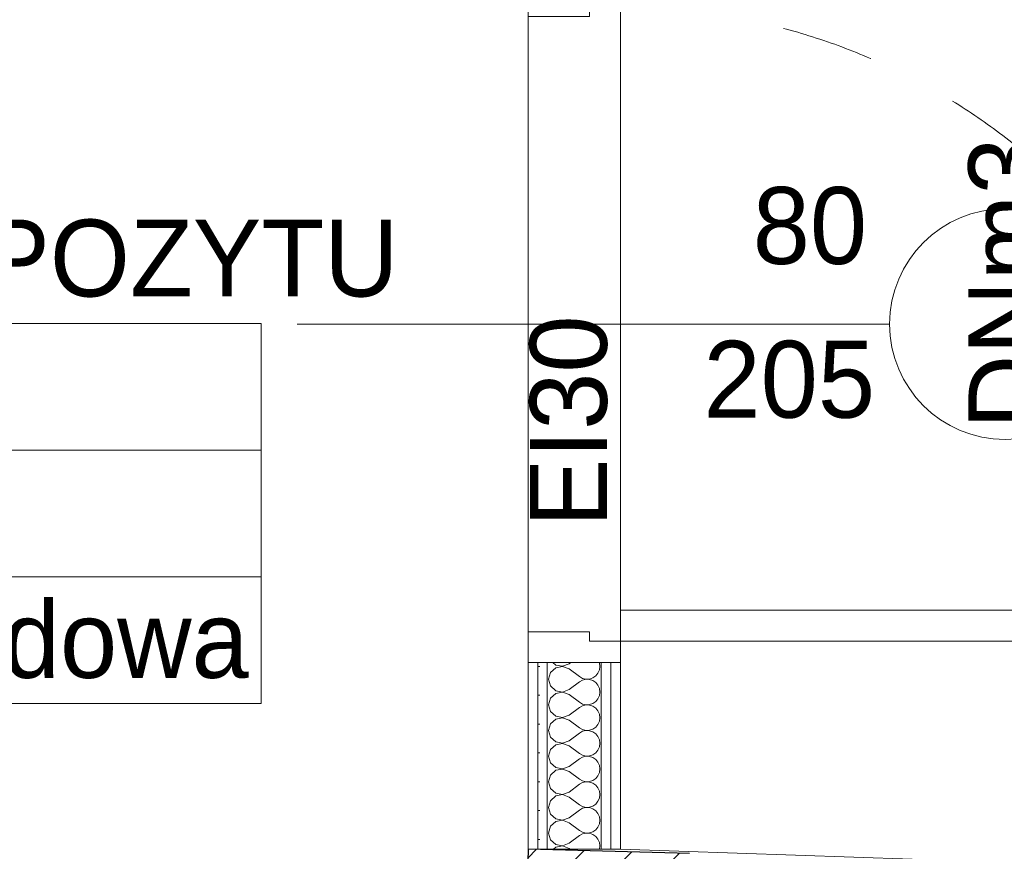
# Model space of a CAD drawing. Header units: millimetres. Extents: x 172139 to 266886, y 89525 to 138225.
# Tile 67 of 82: x 215550 to 216830, y 115860 to 116941. Entities that reach past the tile are written whole.
import ezdxf
from ezdxf.enums import TextEntityAlignment as Align

# ---------------------------------------------------------------- set-up
doc = ezdxf.new("R2010")
doc.units = ezdxf.units.MM
doc.header["$MEASUREMENT"] = 0
doc.linetypes.add('Przerywana', pattern=[240, 120, -120])
for name, color, linetype in [('Drzwi ArchiCAD', 7, 'Continuous'), ('KR_INW', 7, 'Continuous'), ('ROZBUDOWA_NOWE_DZIAŁOWE', 7, 'Continuous'), ('STREFA_NOWE_POM', 7, 'Continuous'), ('Znaczniki drzwi ArchiCADa', 7, 'Continuous')]:
    doc.layers.add(name, color=color, linetype=linetype)
for name, color, linetype, lineweight, true_color in [('Drzwi ArchiCAD_Nr_pióra__4', 7, 'Continuous', 13, 0x029e21), ('ROZBUDOWA_NOWE_DZIAŁOWE_Nr_pióra__24', 7, 'Continuous', 15, 0x029e21), ('ROZBUDOWA_NOWE_DZIAŁOWE_Nr_pióra__4', 7, 'Continuous', 13, 0x029e21), ('ROZBUDOWA_NOWE_DZIAŁOWE_Nr_pióra__67', 7, 'Continuous', 13, 0x6a6a6a), ('Znaczniki drzwi ArchiCADa_Nr_pióra__4', 7, 'Continuous', 13, 0x029e21)]:
    doc.layers.add(name, color=color, linetype=linetype, lineweight=lineweight, true_color=true_color)
for name, color, linetype, lineweight in [('Drzwi ArchiCAD_Nr_pióra__47', 7, 'Continuous', 15), ('KR_INW_Nr_pióra__101', 252, 'Continuous', 5), ('KR_INW_Nr_pióra__27', 7, 'Continuous', 25), ('Metryczki pomieszczeń ArchiCADa_Nr_pióra__1', 7, 'Continuous', 13), ('ROZBUDOWA_NOWE_DZIAŁOWE_Nr_pióra__47', 7, 'Continuous', 15), ('STREFA_NOWE_POM_Nr_pióra__121', 255, 'Continuous', 0)]:
    doc.layers.add(name, color=color, linetype=linetype, lineweight=lineweight)
doc.styles.add('GENERATED_STYLE_1', font='txt')
doc.styles.add('GENERATED_STYLE_2', font='txt')
pattern_1 = [(0, (0, 0), (0, 37.5), [0, -37.5])]

# ---------------------------------------------------------------- blocks, each defined once
blk = doc.blocks.new('MAGAZYN DEPOZYTU_0.4_4', base_point=(215239.9, 116381.1))
at = {"layer": 'Metryczki pomieszczeń ArchiCADa_Nr_pióra__1', "linetype": 'Continuous'}
for p, q in [((214615.9, 116545.8), (215863.9, 116545.8)), ((215863.9, 116545.8), (215863.9, 116381.1)), ((215863.9, 116381.1), (214615.9, 116381.1)), ((214615.9, 116381.1), (215863.9, 116381.1)), ((215863.9, 116381.1), (215863.9, 116216.4)), ((215863.9, 116216.4), (214615.9, 116216.4)), ((214615.9, 116216.4), (215863.9, 116216.4)), ((215863.9, 116216.4), (215863.9, 116051.7)), ((215863.9, 116051.7), (214615.9, 116051.7))]:
    blk.add_line(p, q, dxfattribs=at)
at = {"layer": 'Metryczki pomieszczeń ArchiCADa_Nr_pióra__1'}
for tag, height, style, p in [('ROOM_NAME', 100, 'GENERATED_STYLE_2', (214615.9, 116680.9)), ('ROOM_NUMBER', 100, 'GENERATED_STYLE_1', (214665.9, 116515)), ('DUMMY_386', 66.7, 'GENERATED_STYLE_1', (215229.6, 116360.5)), ('ROOM_AREA', 100, 'GENERATED_STYLE_1', (214665.9, 116350.3)), ('DUMMY_385', 100, 'GENERATED_STYLE_1', (215101.6, 116348.8)), ('basec', 100, 'GENERATED_STYLE_1', (214665.9, 116185.1))]:
    blk.add_attdef(tag, text='', height=height, dxfattribs=dict(at, style=style)).set_placement(p, align=Align.TOP_LEFT)
blk = doc.blocks.new('Ściana_10', base_point=(216203.5, 115586.8))
at = {"layer": 'KR_INW_Nr_pióra__101', "linetype": 'Continuous'}
h = blk.add_hatch(dxfattribs=at)
h.set_pattern_fill('Cegła_licówka', color=256, style=0, pattern_type=2)
h.set_pattern_definition([(45, (0, 0), (-31.819804, 31.819804), [])])
h.paths.add_polyline_path([(216413.5, 115586.8), (216420.8, 115856.8), (216210.8, 115862.5), (216203.5, 115586.8)])
at = {"layer": 'KR_INW_Nr_pióra__27', "linetype": 'Continuous', "flags": 128}
for points in [[(216210.8, 115862.5), (216203.5, 115586.8)], [(216420.8, 115856.8), (216210.8, 115862.5)], [(216420.8, 115856.8), (216420.8, 115856.8)], [(216413.5, 115586.8), (216418.1, 115756.8)]]:
    blk.add_lwpolyline(points, dxfattribs=at)
blk = doc.blocks.new('*X455')
at = {"layer": 'ROZBUDOWA_NOWE_DZIAŁOWE_Nr_pióra__4', "linetype": 'Continuous'}
for p, q in [((216243.2, 116105), (216246.7, 116101.8)), ((216246.7, 116101.8), (216255.7, 116100.1)), ((216255.7, 116100.1), (216264.2, 116103.3)), ((216264.2, 116103.3), (216266.4, 116105)), ((216303.5, 116104.6), (216303.3, 116105)), ((216304.2, 116100), (216303.5, 116104.6)), ((216240, 116092.1), (216237.5, 116083.3)), ((216246.7, 116098.2), (216240, 116092.1)), ((216255.7, 116099.9), (216246.7, 116098.2)), ((216264.2, 116096.7), (216255.7, 116099.9)), ((216264.2, 116096.7), (216277.5, 116086.7)), ((216298.7, 116087.7), (216301.7, 116091.2)), ((216301.7, 116091.2), (216303.5, 116095.4)), ((216303.5, 116095.4), (216304.2, 116100)), ((216237.5, 116083.3), (216240, 116074.6)), ((216264.2, 116070), (216277.5, 116080)), ((216277.5, 116086.7), (216281.5, 116084.4)), ((216281.5, 116082.2), (216277.5, 116080)), ((216281.5, 116084.4), (216286, 116083.4)), ((216286, 116083.3), (216281.5, 116082.2)), ((216286, 116083.4), (216290.6, 116083.6)), ((216290.6, 116083), (216286, 116083.3)), ((216290.6, 116083.6), (216295, 116085.1)), ((216295, 116081.6), (216290.6, 116083)), ((216295, 116085.1), (216298.7, 116087.7)), ((216298.7, 116079), (216295, 116081.6)), ((216301.7, 116075.4), (216298.7, 116079)), ((216303.5, 116071.2), (216301.7, 116075.4)), ((216240, 116074.6), (216246.7, 116068.4)), ((216246.7, 116064.9), (216240, 116058.8)), ((216246.7, 116068.4), (216255.7, 116066.7)), ((216255.7, 116066.6), (216246.7, 116064.9)), ((216255.7, 116066.7), (216264.2, 116070)), ((216264.2, 116063.3), (216255.7, 116066.6)), ((216264.2, 116063.3), (216277.5, 116053.3)), ((216304.2, 116066.7), (216303.5, 116071.2)), ((216303.5, 116062.1), (216304.2, 116066.7)), ((216240, 116058.8), (216237.5, 116050)), ((216237.5, 116050), (216240, 116041.2)), ((216277.5, 116053.3), (216281.5, 116051.1)), ((216281.5, 116051.1), (216286, 116050.1)), ((216286, 116049.9), (216281.5, 116048.9)), ((216286, 116050.1), (216290.6, 116050.3)), ((216290.6, 116049.7), (216286, 116049.9)), ((216290.6, 116050.3), (216295, 116051.8)), ((216295, 116048.2), (216290.6, 116049.7)), ((216295, 116051.8), (216298.7, 116054.4)), ((216298.7, 116054.4), (216301.7, 116057.9)), ((216301.7, 116057.9), (216303.5, 116062.1)), ((216240, 116041.2), (216246.7, 116035.1)), ((216255.7, 116033.4), (216264.2, 116036.7)), ((216264.2, 116036.7), (216277.5, 116046.7)), ((216281.5, 116048.9), (216277.5, 116046.7)), ((216298.7, 116045.6), (216295, 116048.2)), ((216301.7, 116042.1), (216298.7, 116045.6)), ((216303.5, 116037.9), (216301.7, 116042.1)), ((216304.2, 116033.3), (216303.5, 116037.9)), ((216240, 116025.4), (216237.5, 116016.7)), ((216246.7, 116031.6), (216240, 116025.4)), ((216246.7, 116035.1), (216255.7, 116033.4)), ((216255.7, 116033.3), (216246.7, 116031.6)), ((216264.2, 116030), (216255.7, 116033.3)), ((216264.2, 116030), (216277.5, 116020)), ((216298.7, 116021), (216301.7, 116024.6)), ((216301.7, 116024.6), (216303.5, 116028.8)), ((216303.5, 116028.8), (216304.2, 116033.3)), ((216237.5, 116016.7), (216240, 116007.9)), ((216264.2, 116003.3), (216277.5, 116013.3)), ((216277.5, 116020), (216281.5, 116017.8)), ((216281.5, 116015.6), (216277.5, 116013.3)), ((216281.5, 116017.8), (216286, 116016.7)), ((216286, 116016.6), (216281.5, 116015.6)), ((216286, 116016.7), (216290.6, 116017)), ((216290.6, 116016.4), (216286, 116016.6)), ((216290.6, 116017), (216295, 116018.4)), ((216295, 116014.9), (216290.6, 116016.4)), ((216295, 116018.4), (216298.7, 116021)), ((216298.7, 116012.3), (216295, 116014.9)), ((216301.7, 116008.8), (216298.7, 116012.3)), ((216240, 116007.9), (216246.7, 116001.8)), ((216246.7, 115998.2), (216240, 115992.1)), ((216246.7, 116001.8), (216255.7, 116000.1)), ((216255.7, 115999.9), (216246.7, 115998.2)), ((216255.7, 116000.1), (216264.2, 116003.3)), ((216264.2, 115996.7), (216255.7, 115999.9)), ((216303.5, 116004.6), (216301.7, 116008.8)), ((216304.2, 116000), (216303.5, 116004.6)), ((216303.5, 115995.4), (216304.2, 116000)), ((216240, 115992.1), (216237.5, 115983.3)), ((216264.2, 115996.7), (216277.5, 115986.7)), ((216277.5, 115986.7), (216281.5, 115984.4)), ((216295, 115985.1), (216298.7, 115987.7)), ((216298.7, 115987.7), (216301.7, 115991.2)), ((216301.7, 115991.2), (216303.5, 115995.4)), ((216237.5, 115983.3), (216240, 115974.6)), ((216240, 115974.6), (216246.7, 115968.4)), ((216264.2, 115970), (216277.5, 115980)), ((216281.5, 115982.2), (216277.5, 115980)), ((216281.5, 115984.4), (216286, 115983.4)), ((216286, 115983.3), (216281.5, 115982.2)), ((216286, 115983.4), (216290.6, 115983.6)), ((216290.6, 115983), (216286, 115983.3)), ((216290.6, 115983.6), (216295, 115985.1)), ((216295, 115981.6), (216290.6, 115983)), ((216298.7, 115979), (216295, 115981.6)), ((216301.7, 115975.4), (216298.7, 115979)), ((216303.5, 115971.2), (216301.7, 115975.4)), ((216246.7, 115964.9), (216240, 115958.8)), ((216246.7, 115968.4), (216255.7, 115966.7)), ((216255.7, 115966.6), (216246.7, 115964.9)), ((216255.7, 115966.7), (216264.2, 115970)), ((216264.2, 115963.3), (216255.7, 115966.6)), ((216264.2, 115963.3), (216277.5, 115953.3)), ((216301.7, 115957.9), (216303.5, 115962.1)), ((216304.2, 115966.7), (216303.5, 115971.2)), ((216303.5, 115962.1), (216304.2, 115966.7)), ((216240, 115958.8), (216237.5, 115950)), ((216237.5, 115950), (216240, 115941.2)), ((216277.5, 115953.3), (216281.5, 115951.1)), ((216281.5, 115948.9), (216277.5, 115946.7)), ((216281.5, 115951.1), (216286, 115950.1)), ((216286, 115949.9), (216281.5, 115948.9)), ((216286, 115950.1), (216290.6, 115950.3)), ((216290.6, 115949.7), (216286, 115949.9)), ((216290.6, 115950.3), (216295, 115951.8)), ((216295, 115948.2), (216290.6, 115949.7)), ((216295, 115951.8), (216298.7, 115954.4)), ((216298.7, 115945.6), (216295, 115948.2)), ((216298.7, 115954.4), (216301.7, 115957.9)), ((216240, 115941.2), (216246.7, 115935.1)), ((216246.7, 115935.1), (216255.7, 115933.4)), ((216255.7, 115933.4), (216264.2, 115936.7)), ((216264.2, 115936.7), (216277.5, 115946.7)), ((216301.7, 115942.1), (216298.7, 115945.6)), ((216303.5, 115937.9), (216301.7, 115942.1)), ((216304.2, 115933.3), (216303.5, 115937.9)), ((216240, 115925.4), (216237.5, 115916.7)), ((216246.7, 115931.6), (216240, 115925.4)), ((216255.7, 115933.3), (216246.7, 115931.6)), ((216264.2, 115930), (216255.7, 115933.3)), ((216264.2, 115930), (216277.5, 115920)), ((216298.7, 115921), (216301.7, 115924.6)), ((216301.7, 115924.6), (216303.5, 115928.8)), ((216303.5, 115928.8), (216304.2, 115933.3)), ((216237.5, 115916.7), (216240, 115907.9)), ((216264.2, 115903.3), (216277.5, 115913.3)), ((216277.5, 115920), (216281.5, 115917.8)), ((216281.5, 115915.6), (216277.5, 115913.3)), ((216281.5, 115917.8), (216286, 115916.7)), ((216286, 115916.6), (216281.5, 115915.6)), ((216286, 115916.7), (216290.6, 115917)), ((216290.6, 115916.4), (216286, 115916.6)), ((216290.6, 115917), (216295, 115918.4)), ((216295, 115914.9), (216290.6, 115916.4)), ((216295, 115918.4), (216298.7, 115921)), ((216298.7, 115912.3), (216295, 115914.9)), ((216301.7, 115908.8), (216298.7, 115912.3)), ((216303.5, 115904.6), (216301.7, 115908.8)), ((216240, 115907.9), (216246.7, 115901.8)), ((216246.7, 115898.2), (216240, 115892.1)), ((216246.7, 115901.8), (216255.7, 115900.1)), ((216255.7, 115899.9), (216246.7, 115898.2)), ((216255.7, 115900.1), (216264.2, 115903.3)), ((216264.2, 115896.7), (216255.7, 115899.9)), ((216264.2, 115896.7), (216277.5, 115886.7)), ((216304.2, 115900), (216303.5, 115904.6)), ((216303.5, 115895.4), (216304.2, 115900)), ((216240, 115892.1), (216237.5, 115883.3)), ((216237.5, 115883.3), (216240, 115874.6)), ((216277.5, 115886.7), (216281.5, 115884.4)), ((216281.5, 115884.4), (216286, 115883.4)), ((216286, 115883.3), (216281.5, 115882.2)), ((216286, 115883.4), (216290.6, 115883.6)), ((216290.6, 115883), (216286, 115883.3)), ((216290.6, 115883.6), (216295, 115885.1)), ((216295, 115881.6), (216290.6, 115883)), ((216295, 115885.1), (216298.7, 115887.7)), ((216298.7, 115887.7), (216301.7, 115891.2)), ((216301.7, 115891.2), (216303.5, 115895.4)), ((216240, 115874.6), (216246.7, 115868.4)), ((216264.2, 115870), (216277.5, 115880)), ((216281.5, 115882.2), (216277.5, 115880)), ((216298.7, 115879), (216295, 115881.6)), ((216301.7, 115875.4), (216298.7, 115879)), ((216303.5, 115871.2), (216301.7, 115875.4)), ((216304.2, 115866.7), (216303.5, 115871.2)), ((216246.7, 115864.9), (216244, 115862.5)), ((216246.7, 115868.4), (216255.7, 115866.7)), ((216255.7, 115866.6), (216246.7, 115864.9)), ((216255.7, 115866.7), (216264.2, 115870)), ((216264.2, 115863.3), (216255.7, 115866.6)), ((216264.2, 115863.3), (216265.3, 115862.5)), ((216303.6, 115862.5), (216304.2, 115866.7))]:
    blk.add_line(p, q, dxfattribs=at)
blk = doc.blocks.new('Drzwi 19_42')
at = {"layer": 'Drzwi ArchiCAD_Nr_pióra__4', "linetype": 'Continuous'}
for p, q in [((372, 0), (372, 824)), ((372, 824), (412, 824)), ((412, 824), (412, 0)), ((-412, 0), (-440, 0)), ((-440, 0), (-440, -120)), ((-412, -40), (-412, 0)), ((412, 0), (372, 0)), ((440, 0), (412, 0)), ((412, 0), (412, -40)), ((440, -120), (440, 0)), ((-400, -40), (-412, -40)), ((-400, -120), (-400, -40)), ((412, -40), (400, -40)), ((400, -40), (400, -120)), ((-440, -120), (-400, -120)), ((400, -120), (440, -120))]:
    blk.add_line(p, q, dxfattribs=at)
at = {"layer": 'Drzwi ArchiCAD_Nr_pióra__4', "linetype": 'Przerywana'}
blk.add_arc((412, 0), 824, 90, 180, dxfattribs=at)
at = {"layer": 'Drzwi ArchiCAD_Nr_pióra__47', "linetype": 'Continuous'}
for p, q in [((-440, 0), (-440, -12.5)), ((440, 0), (440, -12.5)), ((-440, -12.5), (-440, -25)), ((440, -12.5), (440, -25)), ((-440, -25), (-440, -95)), ((440, -25), (440, -95)), ((-440, -95), (-440, -107.5)), ((440, -95), (440, -107.5)), ((-440, -107.5), (-440, -120)), ((440, -107.5), (440, -120))]:
    blk.add_line(p, q, dxfattribs=at)
blk = doc.blocks.new('Znacznik Wym 19_27')
at = {"layer": 'Znaczniki drzwi ArchiCADa_Nr_pióra__4', "linetype": 'Continuous'}
blk.add_line((0, -470), (0, 300), dxfattribs=at)
for start, end in [(0, 180), (180, 0)]:
    blk.add_arc((0, -620), 150, start, end, dxfattribs=at)
at = {"layer": 'Znaczniki drzwi ArchiCADa_Nr_pióra__4', "style": 'GENERATED_STYLE_2'}
for tag, rotation, p in [('AC_MarkerText_5', 360, (-294.5, -101.7)), ('AC_MarkerText_3', 270, (-182.4, -197.3)), ('AC_MarkerText_2', 270, (17.6, -261.4)), ('AC_WIDO_ID', 360, (-167.1, -671.7))]:
    blk.add_attdef(tag, text='', height=100, rotation=rotation, dxfattribs=at).set_placement(p, align=Align.BOTTOM_LEFT)
blk = doc.blocks.new('Ściana_121', base_point=(216210.8, 115862.5))
at = {"layer": 'ROZBUDOWA_NOWE_DZIAŁOWE_Nr_pióra__24', "linetype": 'Continuous'}
h = blk.add_hatch(dxfattribs=at)
h.set_pattern_fill('Gips', color=256, style=0, pattern_type=2)
h.set_pattern_definition(pattern_1)
h.paths.add_polyline_path([(216210.8, 115862.5), (216223.3, 115862.5), (216223.3, 116105), (216210.8, 116105)])
h = blk.add_hatch(dxfattribs=at)
h.set_pattern_fill('Gips', color=256, style=0, pattern_type=2)
h.set_pattern_definition(pattern_1)
h.paths.add_polyline_path([(216223.3, 116105), (216223.3, 115862.5), (216235.8, 115862.5), (216235.8, 116105)])
h = blk.add_hatch(dxfattribs=at)
h.set_pattern_fill('Gips', color=256, style=0, pattern_type=2)
h.set_pattern_definition(pattern_1)
h.paths.add_polyline_path([(216318.3, 116105), (216305.8, 116105), (216305.8, 115862.5), (216318.3, 115862.5)])
h = blk.add_hatch(dxfattribs=at)
h.set_pattern_fill('Gips', color=256, style=0, pattern_type=2)
h.set_pattern_definition(pattern_1)
h.paths.add_polyline_path([(216318.3, 116105), (216318.3, 115862.5), (216330.8, 115862.5), (216330.8, 116105)])
at = {"layer": 'ROZBUDOWA_NOWE_DZIAŁOWE_Nr_pióra__47', "linetype": 'Continuous'}
for p, q in [((216223.3, 116105), (216210.8, 116105)), ((216235.8, 116105), (216223.3, 116105)), ((216305.8, 116105), (216235.8, 116105)), ((216318.3, 116105), (216305.8, 116105)), ((216330.8, 116105), (216318.3, 116105))]:
    blk.add_line(p, q, dxfattribs=at)
at = {"layer": 'ROZBUDOWA_NOWE_DZIAŁOWE_Nr_pióra__47', "linetype": 'Continuous', "flags": 128}
for points in [[(216210.8, 116105), (216210.8, 115862.5)], [(216330.8, 115862.5), (216330.8, 116105)], [(216210.8, 115862.5), (216330.8, 115862.5)]]:
    blk.add_lwpolyline(points, dxfattribs=at)
at = {"layer": 'ROZBUDOWA_NOWE_DZIAŁOWE_Nr_pióra__67', "linetype": 'Continuous'}
for p, q in [((216223.3, 116105), (216223.3, 115862.5)), ((216235.8, 116105), (216235.8, 115862.5)), ((216305.8, 115862.5), (216305.8, 116105)), ((216318.3, 115862.5), (216318.3, 116105))]:
    blk.add_line(p, q, dxfattribs=at)
at = {"layer": 'Drzwi ArchiCAD', "color": 104, "linetype": 'Continuous', "lineweight": 13, "true_color": 0x029e21, "zscale": 1000, "rotation": 270}
blk.add_blockref('Drzwi 19_42', (216330.8, 116545), dxfattribs=at)
at = {"layer": 'ROZBUDOWA_NOWE_DZIAŁOWE'}
blk.add_blockref('*X455', (0, 0), dxfattribs=at)
at = {"layer": 'Znaczniki drzwi ArchiCADa', "color": 104, "lineweight": 13, "true_color": 0x029e21}
ref = blk.add_blockref('Znacznik Wym 19_27', (216210.8, 116545), dxfattribs=dict(at, rotation=90))
ref.add_attrib('AC_MarkerText_2', '80', dxfattribs={"layer": 'Znaczniki drzwi ArchiCADa_Nr_pióra__4', "color": 104, "true_color": 0x029e21, "height": 100, "rotation": 360, "style": 'GENERATED_STYLE_2'}).set_placement((216502.8, 116593.2), align=Align.BOTTOM_LEFT)
ref.add_attrib('AC_MarkerText_3', '205', dxfattribs={"layer": 'Znaczniki drzwi ArchiCADa_Nr_pióra__4', "color": 104, "true_color": 0x029e21, "height": 100, "rotation": 360, "style": 'GENERATED_STYLE_2'}).set_placement((216438.8, 116393.3), align=Align.BOTTOM_LEFT)
ref.add_attrib('AC_MarkerText_5', 'EI30', dxfattribs={"layer": 'Znaczniki drzwi ArchiCADa_Nr_pióra__4', "color": 104, "true_color": 0x029e21, "height": 100, "rotation": 90, "style": 'GENERATED_STYLE_2'}).set_placement((216343.2, 116281.2), align=Align.BOTTOM_LEFT)
ref.add_attrib('AC_WIDO_ID', 'DNm3', dxfattribs={"layer": 'Znaczniki drzwi ArchiCADa_Nr_pióra__4', "color": 104, "true_color": 0x029e21, "height": 100, "rotation": 90, "style": 'GENERATED_STYLE_2'}).set_placement((216913.2, 116408.6), align=Align.BOTTOM_LEFT)

msp = doc.modelspace()

# ---------------------------------------------------------------- linework, layer by layer
at = {"layer": 'STREFA_NOWE_POM_Nr_pióra__121', "linetype": 'Continuous', "flags": 128}
for points in [[(216330.8, 115862.5), (216785.8, 115846.9), (216797.4, 115586.8), (220688.1, 115586.8), (220678.8, 116587.4), (221330.1, 116604.7), (221330.1, 121138), (216330.8, 121145.6)], [(216210.8, 117086.8), (212316.5, 117086.8), (212316.5, 115826.1), (212310.6, 115586.8), (214176.7, 115586.8), (215056.7, 115586.8), (215750.3, 115586.8), (216203.5, 115586.8), (216210.8, 115862.5)]]:
    msp.add_lwpolyline(points, close=True, dxfattribs=at)

# ---------------------------------------------------------------- block references
at = {"layer": 'KR_INW'}
msp.add_blockref('Ściana_10', (216203.5, 115586.8), dxfattribs=at)
at = {"layer": 'ROZBUDOWA_NOWE_DZIAŁOWE'}
msp.add_blockref('Ściana_121', (216210.8, 115862.5), dxfattribs=at)
at = {"layer": 'STREFA_NOWE_POM', "linetype": 'Continuous'}
ref = msp.add_blockref('MAGAZYN DEPOZYTU_0.4_4', (215239.9, 116381.1), dxfattribs=at)
ref.add_attrib('ROOM_NAME', 'MAGAZYN DEPOZYTU', dxfattribs={"layer": 'Metryczki pomieszczeń ArchiCADa_Nr_pióra__1', "color": 7, "height": 100, "style": 'GENERATED_STYLE_2'}).set_placement((214615.9, 116680.9), align=Align.TOP_LEFT)
ref.add_attrib('basec', 'żywica epoksydowa', dxfattribs={"layer": 'Metryczki pomieszczeń ArchiCADa_Nr_pióra__1', "color": 7, "height": 100, "style": 'GENERATED_STYLE_1'}).set_placement((214665.9, 116185.1), align=Align.TOP_LEFT)

doc.saveas('drawing.dxf')
